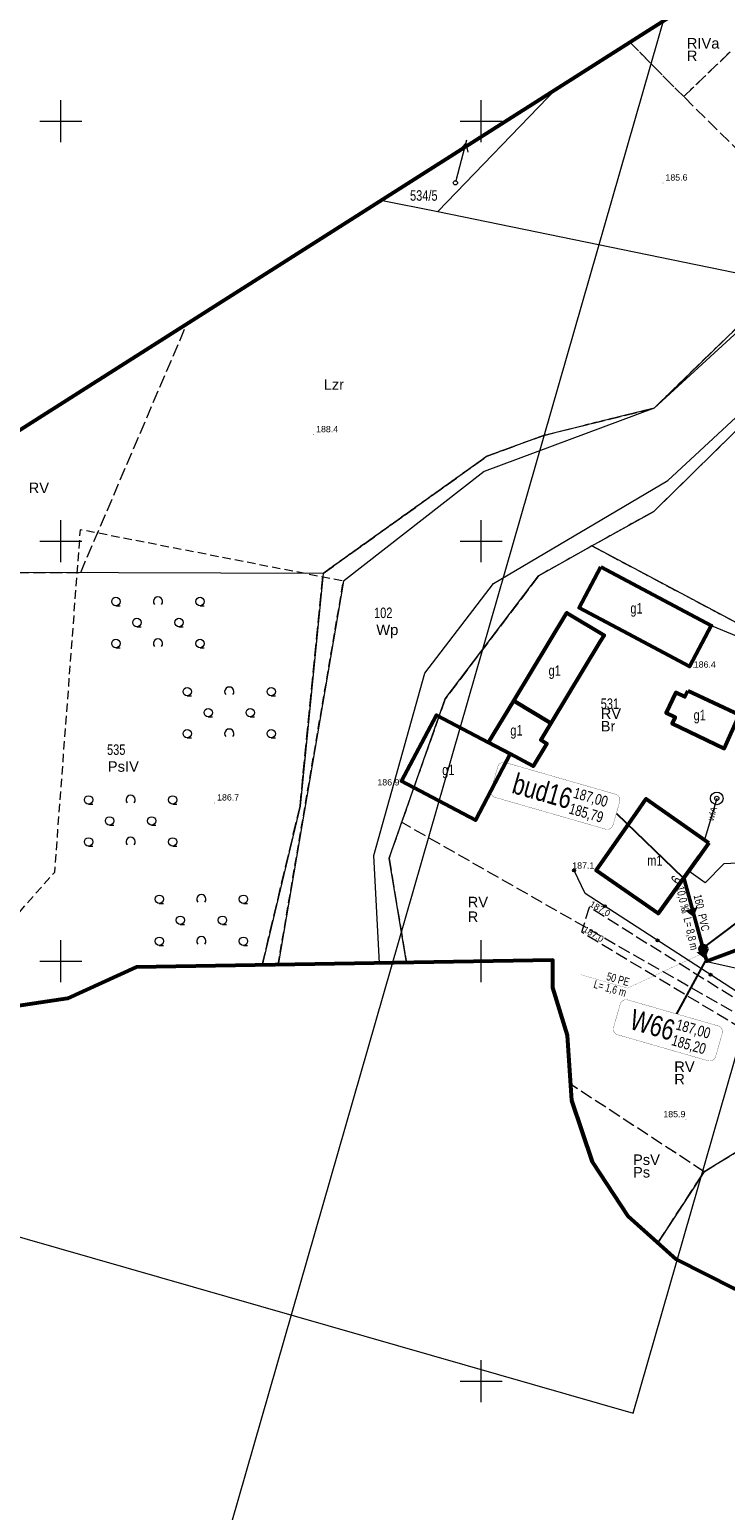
# Model space of a CAD drawing. Header units: metres. Extents: x 7482748 to 7484637, y 5684406 to 5687014.
# Tile 38 of 180: x 7482996 to 7483079, y 5685435 to 5685611. Entities that reach past the tile are written whole.
import ezdxf
from ezdxf.enums import TextEntityAlignment as Align
from ezdxf.lldxf.tags import DXFTag

# ---------------------------------------------------------------- set-up
doc = ezdxf.new("R2010")
doc.units = ezdxf.units.M
doc.header["$MEASUREMENT"] = 0
for name, pattern in [('1', [1.5, 1, -0.5]), ('KTJZ01_500', [2, 1.5, -0.5]), ('l217_500', [2, 1.5, -0.5]), ('l218_500', [1, 0.5, -0.5]), ('PTTL_500', [1.5, 1, -0.5])]:
    doc.linetypes.add(name, pattern=pattern)
for name, color, linetype, lineweight in [('.domiar', 250, 'Continuous', 9), ('.ks tłoczny', 104, 'Continuous', 50), ('_Dzialki', 7, 'Continuous', 0), ('_Dzialki_opis', 7, 'Continuous', 0), ('_Kontury', 7, 'Continuous', 0), ('_Kontury_opis', 7, 'Continuous', 0), ('_Podzial_sekcyjny_krzyze', 7, '1', 13), ('_Uzytki', 7, 'Continuous', 0), ('_Uzytki_opis', 7, 'Continuous', 0), ('_Zakres2', 7, 'Continuous', 0), ('EGB_Adres', 7, 'Continuous', 0), ('EGB_Budynek', 7, 'Continuous', 0), ('EGB_Budynek_opis', 7, 'Continuous', 0), ('GES__SUSM04_01P', 7, 'Continuous', 13), ('GES__SUUS13_P', 7, 'Continuous', 13), ('KTOK05_01', 7, 'Continuous', 13), ('PTTL04_P', 7, 'Continuous', 13), ('RTPW01_P', 7, 'Continuous', 0), ('SUPE_L_3', 1, 'Continuous', 13)]:
    doc.layers.add(name, color=color, linetype=linetype, lineweight=lineweight)
doc.layers.add('.przyłącza', color=32, linetype='Continuous', lineweight=50, true_color=0xbd5e00)
doc.layers.add('GES__SUPW_01_pL', color=5, linetype='Continuous', lineweight=13, true_color=0x0000ff)
doc.layers.add('_ramki_nieplotowane', color=7, linetype='Continuous', lineweight=0, plot=False)
doc.layers.add('GES__SUPW_01_pT', color=5, linetype='Continuous', lineweight=13, true_color=0x0000ff, transparency=0.25)
doc.layers.add('PTWP02_O', color=7, linetype='Continuous', lineweight=13, true_color=0x59d9ff, transparency=0.5)
doc.layers.add('IS_kanalizacja_sanitarna', color=7, linetype='SOLID', true_color=0x000000)
doc.layers.add('IS_Opisy_działek_Net', color=7, linetype='SOLID', true_color=0x000000)
doc.layers.add('IS_Węzeł_sieci_kanalizacyjnej_-_opisy', color=7, linetype='Continuous')
for name, color, linetype, lineweight, transparency in [('KTJZ01_O', 7, 'KTJZ01_500', 13, 0.5), ('PTTL04_O', 7, 'PTTL_500', 13, 0.5), ('RTPW01_G', 7, 'Continuous', 13, 0.25)]:
    doc.layers.add(name, color=color, linetype=linetype, lineweight=lineweight, transparency=transparency)
doc.styles.get("Standard").update_dxf_attribs({"font": 'simplex.shx', "width": 0.75})
doc.styles.add('STYL_ARIAL', font='simplex.shx', dxfattribs={"width": 0.75, "oblique": 0.1})
doc.styles.add('Style-Arial', font='arial.ttf')
tags = doc.linetypes.add('SOLID', pattern=[10, 10, 0]).pattern_tags.tags
tags[6:7] = [DXFTag(74, 4), DXFTag(75, 0), DXFTag(340, '0'), DXFTag(46, 0.0), DXFTag(50, 0.0), DXFTag(44, 0.0), DXFTag(45, 0.0)]
tags[4:5] = [DXFTag(74, 4), DXFTag(75, 0), DXFTag(340, '0'), DXFTag(46, 0.0), DXFTag(50, 0.0), DXFTag(44, 0.0), DXFTag(45, 0.0)]

# ---------------------------------------------------------------- blocks, each defined once
blk = doc.blocks.new('SUSM04_01')
at = {"layer": 'GES__SUSM04_01P', "linetype": 'Continuous', "lineweight": 13}
blk.add_circle((0, 0), 0.25, dxfattribs=at)
blk = doc.blocks.new('SUUS13')
at = {"layer": 'GES__SUUS13_P', "linetype": 'Continuous', "lineweight": 13}
for radius in [0.75, 0.25]:
    blk.add_circle((0, 0), radius, dxfattribs=at)
blk = doc.blocks.new('RTPW01')
at = {"layer": 'RTPW01_P', "linetype": 'Continuous', "lineweight": 0}
h = blk.add_hatch(color=256, dxfattribs=at)
edge = h.paths.add_edge_path()
edge.add_arc((0, 0), 0.045, 0, 360)
blk = doc.blocks.new('RTPW01_2')
at = {"layer": 'RTPW01_P', "linetype": 'Continuous', "lineweight": 0}
h = blk.add_hatch(color=256, dxfattribs=at)
edge = h.paths.add_edge_path()
edge.add_arc((0, 0), 0.045, 0, 360)
blk = doc.blocks.new('PTTL04_1')
at = {"layer": 'PTTL04_P', "linetype": 'Continuous', "lineweight": 13}
for p, q in [((-5, 2), (-4.5, 2)), ((5, 2), (5.5, 2)), ((-2.5, -0.5), (-2, -0.5)), ((2.5, -0.5), (3, -0.5)), ((-5, -3), (-4.5, -3)), ((5, -3), (5.5, -3))]:
    blk.add_line(p, q, dxfattribs=at)
for centre in [(-5, 2.5), (5, 2.5), (-2.5, 0), (2.5, 0), (-5, -2.5), (5, -2.5)]:
    blk.add_circle(centre, 0.5, dxfattribs=at)
for centre in [(0, 2.5), (0, -2.5)]:
    blk.add_arc(centre, 0.55, 320.48, 219.52, dxfattribs=at)

msp = doc.modelspace()

# ---------------------------------------------------------------- hatches: boundary and pattern name
at = {"layer": 'IS_kanalizacja_sanitarna', "linetype": 'Continuous', "ltscale": 0.01}
for points in [[(7483075.26334, 5685505.27554), (7483075.72238, 5685506.4382), (7483074.27572, 5685506.04177)], [(7483076.62713, 5685500.29878), (7483077.08617, 5685501.46144), (7483075.63951, 5685501.06501)]]:
    msp.add_hatch(color=256, dxfattribs=at).paths.add_polyline_path(points)
at = {"layer": 'KTOK05_01', "linetype": 'Continuous', "lineweight": 13}
h = msp.add_hatch(color=256, dxfattribs=at)
edge = h.paths.add_edge_path()
edge.add_arc((7483077.36, 5685539.96), 0.175, 0, 360)
h = msp.add_hatch(color=256, dxfattribs=at)
edge = h.paths.add_edge_path()
edge.add_arc((7483061.06, 5685510.81), 0.175, 0, 360)
h = msp.add_hatch(color=256, dxfattribs=at)
edge = h.paths.add_edge_path()
edge.add_arc((7483064.70157, 5685506.56088), 0.175, 0, 360)
h = msp.add_hatch(color=256, dxfattribs=at)
edge = h.paths.add_edge_path()
edge.add_arc((7483070.99346, 5685502.47896), 0.175, 0, 360)
h = msp.add_hatch(color=256, dxfattribs=at)
edge = h.paths.add_edge_path()
edge.add_arc((7483077.28535, 5685498.39703), 0.175, 0, 360)

# ---------------------------------------------------------------- linework, layer by layer
at = {"layer": '.domiar', "linetype": 'Continuous'}
msp.add_lwpolyline([(7483076.84039, 5685499.96672), (7483081.26919, 5685498.97828), (7483081.26919, 5685498.97828)], dxfattribs=at)
at = {"layer": '.ks tłoczny', "linetype": 'Continuous'}
for points in [[(7483141.08035, 5685533.93474), (7483141.08035, 5685533.93474), (7483124.51511, 5685517.8479), (7483124.51511, 5685517.8479), (7483076.83124, 5685500.00001), (7483076.83124, 5685500.00001), (7483076.83124, 5685500.00001)], [(7483076.42641, 5685501.47363), (7483076.84039, 5685499.96672)]]:
    msp.add_lwpolyline(points, dxfattribs=at)
msp.add_circle((7483076.42641, 5685501.47363), 0.4, dxfattribs=at)
at = {"layer": '.przyłącza', "linetype": 'Continuous'}
msp.add_lwpolyline([(7483074.10642, 5685509.91849), (7483076.42641, 5685501.47363)], dxfattribs=at)
at = {"layer": '_Dzialki', "color": 96, "linetype": 'Continuous', "true_color": 0x008000, "flags": 128}
for points in [[(7483058.99, 5685603.94), (7483044.86, 5685589.24)], [(7483038.07, 5685590.62), (7483044.86, 5685589.24)], [(7483070.55, 5685553.56), (7483108.37, 5685590.75)], [(7483044.86, 5685589.24), (7483085.95, 5685580.82)], [(7483085.95, 5685580.82), (7483070.57, 5685565.85)], [(7483070.57, 5685565.85), (7483057.35, 5685562.57)], [(7483057.35, 5685562.57), (7483050.7, 5685560.13)], [(7483050.7, 5685560.13), (7483031.2, 5685546.18)], [(7483063.18, 5685549.44), (7483070.55, 5685553.56)], [(7483056.82, 5685545.87), (7483063.18, 5685549.44)], [(7483120.9, 5685518.75), (7483063.18, 5685549.44)], [(7483031.2, 5685546.18), (7482994.7, 5685546.3)], [(7483031.2, 5685546.18), (7483028.46, 5685518.46)], [(7483045.73, 5685531.25), (7483056.82, 5685545.87)], [(7483039.04, 5685512.29), (7483045.73, 5685531.25)], [(7483028.46, 5685518.46), (7483023.95, 5685499.54)], [(7483041.12, 5685499.84), (7483039.04, 5685512.29)], [(7483085.39, 5685480.37), (7483076.53, 5685474.95)], [(7483076.53, 5685474.95), (7483071.03, 5685466.49)]]:
    msp.add_lwpolyline(points, dxfattribs=at)
at = {"layer": '_Kontury', "color": 96, "linetype": 'l217_500', "true_color": 0x008000, "flags": 128}
for points in [[(7483067.65, 5685609.45), (7483074.09, 5685602.93)], [(7483074.09, 5685602.93), (7483079.6, 5685608.24)], [(7483080.92, 5685596.17), (7483074.09, 5685602.93)], [(7483108.37, 5685590.75), (7483070.55, 5685553.56)], [(7483070.57, 5685565.85), (7483085.95, 5685580.82)], [(7483002.37, 5685546.28), (7483015.04, 5685575.97)], [(7483057.35, 5685562.57), (7483070.57, 5685565.85)], [(7483050.7, 5685560.13), (7483057.35, 5685562.57)], [(7483031.2, 5685546.18), (7483050.7, 5685560.13)], [(7483070.55, 5685553.56), (7483063.18, 5685549.44)], [(7483063.18, 5685549.44), (7483056.82, 5685545.87)], [(7483063.18, 5685549.44), (7483104.94, 5685527.24)], [(7482994.7, 5685546.3), (7483002.37, 5685546.28)], [(7483028.85, 5685522.42), (7483031.2, 5685546.18)], [(7483056.82, 5685545.87), (7483045.73, 5685531.25)], [(7483045.73, 5685531.25), (7483040.54, 5685516.55)], [(7483028.46, 5685518.46), (7483028.85, 5685522.42)], [(7483023.95, 5685499.54), (7483028.46, 5685518.46)], [(7483040.54, 5685516.55), (7483039.04, 5685512.29)], [(7483083.32, 5685492.09), (7483040.54, 5685516.55)], [(7483039.04, 5685512.29), (7483040.96, 5685500.74)], [(7483040.96, 5685500.74), (7483041.11, 5685499.84)], [(7483076.53, 5685474.95), (7483060.65, 5685485.35)], [(7483076.53, 5685474.95), (7483085.39, 5685480.37)], [(7483071.03, 5685466.49), (7483076.53, 5685474.95)]]:
    msp.add_lwpolyline(points, dxfattribs=at)
at = {"layer": '_Podzial_sekcyjny_krzyze', "linetype": 'Continuous'}
for p, q in [((7483000, 5685597.5), (7483000, 5685602.5)), ((7483050, 5685597.5), (7483050, 5685602.5)), ((7482997.5, 5685600), (7483002.5, 5685600)), ((7483047.5, 5685600), (7483052.5, 5685600)), ((7483000, 5685547.5), (7483000, 5685552.5)), ((7483050, 5685547.5), (7483050, 5685552.5)), ((7482997.5, 5685550), (7483002.5, 5685550)), ((7483047.5, 5685550), (7483052.5, 5685550)), ((7483000, 5685497.5), (7483000, 5685502.5)), ((7483050, 5685497.5), (7483050, 5685502.5)), ((7482997.5, 5685500), (7483002.5, 5685500)), ((7483047.5, 5685500), (7483052.5, 5685500)), ((7483050, 5685447.5), (7483050, 5685452.5)), ((7483047.5, 5685450), (7483052.5, 5685450))]:
    msp.add_line(p, q, dxfattribs=at)
at = {"layer": '_ramki_nieplotowane', "color": 3, "linetype": 'Continuous', "lineweight": 0, "flags": 128}
for points in [[(7482782.62, 5685528.23), (7483068.08, 5685446.2), (7483184.21, 5685850.35), (7482898.76, 5685932.38), (7482782.62, 5685528.23)], [(7482977.55, 5685284.54), (7483263.01, 5685202.51), (7483379.14, 5685606.66), (7483093.69, 5685688.69), (7482977.55, 5685284.54)]]:
    msp.add_lwpolyline(points, close=True, dxfattribs=at)
at = {"layer": '_Uzytki', "color": 96, "linetype": 'l218_500', "true_color": 0x008000, "flags": 128}
for points in [[(7483074.09, 5685602.93), (7483067.65, 5685609.45)], [(7483079.6, 5685608.24), (7483074.09, 5685602.93)], [(7483108.37, 5685590.75), (7483070.55, 5685553.56)], [(7483085.95, 5685580.82), (7483070.57, 5685565.85)], [(7483070.57, 5685565.85), (7483057.35, 5685562.57)], [(7483057.35, 5685562.57), (7483050.7, 5685560.13)], [(7483050.7, 5685560.13), (7483031.2, 5685546.18)], [(7483070.55, 5685553.56), (7483063.18, 5685549.44)], [(7483063.18, 5685549.44), (7483056.82, 5685545.87)], [(7483063.18, 5685549.44), (7483104.94, 5685527.24)], [(7483031.2, 5685546.18), (7483028.85, 5685522.42)], [(7483056.82, 5685545.87), (7483045.73, 5685531.25)], [(7483045.73, 5685531.25), (7483040.54, 5685516.55)], [(7483028.85, 5685522.42), (7483028.46, 5685518.46)], [(7483028.46, 5685518.46), (7483023.95, 5685499.54)], [(7483040.54, 5685516.55), (7483039.04, 5685512.29)], [(7483039.04, 5685512.29), (7483040.96, 5685500.74)], [(7483040.96, 5685500.74), (7483041.11, 5685499.84)], [(7483076.53, 5685474.95), (7483060.65, 5685485.35)], [(7483076.53, 5685474.95), (7483085.39, 5685480.37)], [(7483071.03, 5685466.49), (7483076.53, 5685474.95)]]:
    msp.add_lwpolyline(points, dxfattribs=at)
at = {"layer": '_Zakres2', "color": 250, "linetype": 'Continuous', "lineweight": 53, "flags": 128}
for points in [[(7482991.37, 5685560.9), (7483083.45, 5685619.51)], [(7483079.94, 5685265.4), (7483148.95, 5685430.02), (7483110, 5685466.7), (7483102.79, 5685462.02), (7483095.42, 5685459.71), (7483087.69, 5685459.36), (7483080.14, 5685460.99), (7483073.25, 5685464.5), (7483067.49, 5685469.66), (7483063.24, 5685476.11), (7483060.78, 5685483.44), (7483060.27, 5685491.15), (7483058.52, 5685496.82), (7483058.52, 5685500.14), (7483008.95, 5685499.28), (7483000.81, 5685495.57), (7482993.16, 5685494.42)]]:
    msp.add_lwpolyline(points, dxfattribs=at)
at = {"layer": 'EGB_Budynek', "color": 7, "linetype": 'Continuous', "lineweight": 53, "flags": 128}
for points in [[(7483064.24, 5685546.94), (7483077.36, 5685539.96), (7483074.77, 5685535.11), (7483066.88, 5685539.3), (7483061.66, 5685542.08), (7483064.24, 5685546.94)], [(7483064.13, 5685538.01), (7483058.28, 5685528.34), (7483053.87, 5685531.01), (7483060.21, 5685541.48), (7483064.62, 5685538.82), (7483064.13, 5685538.01)], [(7483074.57, 5685532.19), (7483080.68, 5685529.32), (7483078.9, 5685525.35), (7483072.72, 5685528.31), (7483073.09, 5685529.08), (7483072, 5685529.59), (7483073.14, 5685531.98), (7483074.22, 5685531.47), (7483074.57, 5685532.19)], [(7483058.28, 5685528.34), (7483057.09, 5685526.37), (7483057.81, 5685525.93), (7483056.18, 5685523.24), (7483053.47, 5685524.68), (7483050.87, 5685526.04), (7483053.87, 5685531.01), (7483058.28, 5685528.34)], [(7483053.47, 5685524.68), (7483049.32, 5685516.8), (7483040.54, 5685521.43), (7483044.69, 5685529.31), (7483050.87, 5685526.04), (7483053.47, 5685524.68)], [(7483077.09, 5685514.1), (7483075.93, 5685512.47), (7483071.07, 5685505.67), (7483063.7, 5685510.81), (7483068.47, 5685517.66), (7483069.63, 5685519.33), (7483077.09, 5685514.1)]]:
    msp.add_lwpolyline(points, dxfattribs=at)
at = {"layer": 'GES__SUPW_01_pL', "linetype": 'Continuous', "lineweight": 13}
msp.add_line((7483078.03, 5685519.39), (7483076.58, 5685514.46), dxfattribs=at)
at = {"layer": 'GES__SUPW_01_pL', "linetype": 'Continuous', "lineweight": 13, "flags": 128}
msp.add_lwpolyline([(7483154.05, 5685546.52), (7483152.9, 5685544.65), (7483137.18, 5685527.17), (7483127.25, 5685518.54), (7483124.98, 5685516.55), (7483119.91, 5685514.02), (7483118.83, 5685513.6), (7483117.36, 5685513.57), (7483115.72, 5685513.67), (7483111.03, 5685514.08), (7483109.91, 5685513.8), (7483109.18, 5685513.17), (7483104.94, 5685508.39), (7483103.57, 5685507.24), (7483102.8, 5685507.24), (7483101.96, 5685507.66), (7483101.26, 5685507.76), (7483100.81, 5685507.93), (7483084.75, 5685511.87), (7483078.88, 5685511.62), (7483076.64, 5685509.34), (7483074.7, 5685510.74)], dxfattribs=at)
at = {"layer": 'IS_kanalizacja_sanitarna', "linetype": 'Continuous', "ltscale": 0.01, "const_width": 0.02}
for points in [[(7483075.26334, 5685505.27554), (7483075.72238, 5685506.4382), (7483074.27572, 5685506.04177), (7483075.26334, 5685505.27554)], [(7483076.62713, 5685500.29878), (7483077.08617, 5685501.46144), (7483075.63951, 5685501.06501), (7483076.62713, 5685500.29878)]]:
    msp.add_lwpolyline(points, dxfattribs=at)
at = {"layer": 'IS_Opisy_działek_Net', "linetype": 'Continuous', "ltscale": 0.01, "const_width": 0.02}
msp.add_lwpolyline([(7483076.43758, 5685500.99046), (7483067.40761, 5685496.80603), (7483061.87244, 5685498.39964)], dxfattribs=at)
at = {"layer": 'IS_Węzeł_sieci_kanalizacyjnej_-_opisy', "color": 18, "linetype": 'SOLID', "ltscale": 0.01, "true_color": 0x000000, "const_width": 0.03}
for points in [[(7483051.67641, 5685519.50734), (7483064.79359, 5685515.73082, 0.414214), (7483065.68468, 5685516.22351), (7483066.48149, 5685518.99109, 0.414214), (7483065.98879, 5685519.88219), (7483052.87161, 5685523.65871, 0.414214), (7483051.98052, 5685523.16601), (7483051.18371, 5685520.39843, 0.414214), (7483051.67641, 5685519.50734)], [(7483066.24231, 5685491.25285), (7483076.99552, 5685488.15693, 0.414214), (7483077.88661, 5685488.64963), (7483078.68342, 5685491.41721, 0.414214), (7483078.19072, 5685492.3083), (7483067.43752, 5685495.40422, 0.414214), (7483066.54642, 5685494.91153), (7483065.74962, 5685492.14394, 0.414214), (7483066.24231, 5685491.25285)]]:
    msp.add_lwpolyline(points, format="xyb", dxfattribs=at)
at = {"layer": 'IS_Węzeł_sieci_kanalizacyjnej_-_opisy', "color": 18, "linetype": 'SOLID', "ltscale": 0.01, "true_color": 0x000000}
for points in [[(7483066.08308, 5685517.6073), (7483073.97391, 5685509.98094)], [(7483089.85166, 5685511.70835), (7483076.28848, 5685501.53459)], [(7483073.26292, 5685493.72705), (7483076.70149, 5685500.02742)]]:
    msp.add_lwpolyline(points, dxfattribs=at)
at = {"layer": 'KTJZ01_O', "linetype": 'KTJZ01_500', "lineweight": 13, "flags": 128}
msp.add_lwpolyline([(7483157.83, 5685554.65), (7483158.22, 5685553.2), (7483159.21, 5685549.81), (7483156.65, 5685543.13), (7483153.68, 5685535.39), (7483147.09, 5685525.65), (7483130.13, 5685513.36), (7483098.7, 5685492.39), (7483093.32, 5685489.66), (7483085.42, 5685489.33), (7483061.97, 5685503.45), (7483062.88, 5685506.46), (7483084.96, 5685492.62), (7483086.56, 5685492.38), (7483093.77, 5685493.16), (7483096.92, 5685494.36), (7483127.92, 5685515.45), (7483145, 5685527.67), (7483151.17, 5685536.94), (7483154.92, 5685546.91), (7483157.83, 5685554.65)], close=True, dxfattribs=at)
at = {"layer": 'KTOK05_01', "linetype": 'Continuous', "lineweight": 13, "flags": 128}
msp.add_lwpolyline([(7483077.36, 5685539.96), (7483090.05, 5685534.73), (7483126.3, 5685515.17), (7483093.77, 5685493.16), (7483086.56, 5685492.38), (7483062.36, 5685508.08), (7483061.06, 5685510.81)], dxfattribs=at)
at = {"layer": 'KTOK05_01', "linetype": 'Continuous', "lineweight": 13}
for centre in [(7483077.36, 5685539.96), (7483061.06, 5685510.81), (7483064.7, 5685506.56), (7483070.99, 5685502.48), (7483077.29, 5685498.4)]:
    msp.add_circle(centre, 0.175, dxfattribs=at)
at = {"layer": 'PTTL04_O', "linetype": 'PTTL_500', "lineweight": 13, "flags": 128}
msp.add_lwpolyline([(7483025.84, 5685499.57), (7483033.62, 5685545.26), (7483002.3, 5685551.38), (7482999.24, 5685510.57), (7482994.41, 5685505.15), (7482993.1, 5685494.41)], dxfattribs=at)
at = {"layer": 'PTWP02_O', "linetype": 'Continuous', "lineweight": 13, "flags": 128}
msp.add_lwpolyline([(7483037.91, 5685499.78), (7483037.25, 5685512.6), (7483043.32, 5685534.3), (7483051.47, 5685544.97), (7483072.22, 5685557.24), (7483108.37, 5685590.75), (7483139.68, 5685618.81), (7483140.49, 5685629.55), (7483102.01, 5685594.71), (7483070.57, 5685565.85), (7483050.34, 5685558.31), (7483033.62, 5685545.26), (7483025.84, 5685499.57)], dxfattribs=at)
at = {"layer": 'SUPE_L_3', "linetype": 'Continuous'}
for p, q in [((7483048.27, 5685597.75), (7483047, 5685592.91)), ((7483048.18, 5685597.41), (7483047.44, 5685596.57)), ((7483048.18, 5685597.41), (7483048.41, 5685596.32))]:
    msp.add_line(p, q, dxfattribs=at)

# ---------------------------------------------------------------- block references
at = {"layer": 'GES__SUSM04_01P', "linetype": 'Continuous', "lineweight": 13}
msp.add_blockref('SUSM04_01', (7483046.94, 5685592.67), dxfattribs=at)
at = {"layer": 'GES__SUUS13_P', "linetype": 'Continuous', "lineweight": 13}
msp.add_blockref('SUUS13', (7483078.03, 5685519.39), dxfattribs=at)
at = {"layer": 'PTTL04_P', "linetype": 'Continuous', "lineweight": 13}
for p in [(7483011.56, 5685540.33), (7483020.04, 5685529.6), (7483008.31, 5685516.71), (7483016.72, 5685504.89)]:
    msp.add_blockref('PTTL04_1', p, dxfattribs=at)
at = {"layer": 'RTPW01_P', "linetype": 'Continuous', "lineweight": 0}
for name, p in [('RTPW01', (7483071.62, 5685592.64)), ('RTPW01', (7483030.07, 5685562.68)), ('RTPW01', (7483075.29, 5685534.96)), ('RTPW01', (7483040.28, 5685521.68)), ('RTPW01', (7483018.29, 5685518.84)), ('RTPW01', (7483063.69, 5685510.8)), ('RTPW01_2', (7483062.88, 5685506.46)), ('RTPW01_2', (7483061.97, 5685503.45)), ('RTPW01', (7483074.35, 5685481.15))]:
    msp.add_blockref(name, p, dxfattribs=at)

# ---------------------------------------------------------------- texts
at = {"layer": '_Dzialki_opis', "color": 96, "true_color": 0x008000, "char_height": 1.25, "attachment_point": 7, "line_spacing_factor": 0.6, "style": 'STYL_ARIAL'}
for s, insert in [('\\fArial|b0|i0|c238238|p39;534/5', (7483041.54, 5685590.52)), ('\\fArial|b0|i0|c238238|p39;102', (7483037.26, 5685540.84)), ('\\fArial|b0|i0|c238238|p39;531', (7483064.22, 5685530.02)), ('\\fArial|b0|i0|c238238|p39;535', (7483005.5, 5685524.55))]:
    msp.add_mtext(s, dxfattribs=dict(at, insert=insert))
at = {"layer": '_Kontury_opis', "color": 96, "linetype": 'Continuous', "lineweight": 13, "true_color": 0x008000, "style": 'Style-Arial'}
for s, p in [('RIVa', (7483074.46, 5685608.66)), ('RV', (7482996.18, 5685555.73)), ('RV', (7483064.22, 5685528.86)), ('PsIV', (7483005.6, 5685522.56)), ('RV', (7483048.4, 5685506.43)), ('RV', (7483072.97, 5685486.83)), ('PsV', (7483068.06, 5685475.75))]:
    msp.add_text(s, height=1.25, dxfattribs=at).set_placement(p)
at = {"layer": '_Uzytki_opis', "color": 96, "linetype": 'Continuous', "lineweight": 13, "true_color": 0x008000, "style": 'Style-Arial'}
for s, p in [('R', (7483074.46, 5685607.17)), ('Lzr', (7483031.27, 5685568.04)), ('Wp', (7483037.53, 5685538.84)), ('Br', (7483064.22, 5685527.36)), ('R', (7483048.4, 5685504.68)), ('R', (7483072.97, 5685485.34)), ('Ps', (7483068.06, 5685474.26))]:
    msp.add_text(s, height=1.25, dxfattribs=at).set_placement(p)
at = {"layer": 'EGB_Adres', "insert": (7483073.71, 5685509.3), "char_height": 1.25, "attachment_point": 8, "rotation": 54.395466, "line_spacing_factor": 0.6, "style": 'STYL_ARIAL'}
msp.add_mtext('\\fArial|b0|i0|c238238|p39;6', dxfattribs=at)
at = {"layer": 'EGB_Budynek_opis', "color": 7, "char_height": 1.25, "attachment_point": 7, "line_spacing_factor": 0.6, "style": 'STYL_ARIAL'}
for s, insert in [('\\fArial|b0|i0|c238238|p39;g1', (7483067.75, 5685541.02)), ('\\fArial|b0|i0|c238238|p39;g1', (7483058.02, 5685533.61)), ('\\fArial|b0|i0|c238238|p39;g1', (7483075.27, 5685528.31)), ('\\fArial|b0|i0|c238238|p39;g1', (7483053.47, 5685526.49)), ('\\fArial|b0|i0|c238238|p39;g1', (7483045.37, 5685521.79)), ('\\fArial|b0|i0|c238238|p39;m1', (7483069.75, 5685511.37))]:
    msp.add_mtext(s, dxfattribs=dict(at, insert=insert))
at = {"layer": 'GES__SUPW_01_pT', "linetype": 'Continuous', "lineweight": 13, "style": 'Style-Arial'}
msp.add_text('wlA', height=0.75, rotation=73.64, dxfattribs=at).set_placement((7483077.49, 5685517.56), align=Align.MIDDLE_CENTER)
at = {"layer": 'IS_Opisy_działek_Net', "linetype": 'Continuous', "ltscale": 0.01, "char_height": 0.9648}
for s, insert, attachment_point, rotation in [('\\fArial|b0|i0;10,0 ‰', (7483074.82476, 5685505.85022), 3, 282.4908693), ('\\fArial|b0|i0;160', (7483075.6164, 5685506.19088), 9, 282.4908693), ('{\\fArial|b0|i0|c238|p34;PVC}', (7483076.22397, 5685503.50261), 9, 282.4908693), ('\\fArial|b0|i0;L= 8,8 m', (7483075.86147, 5685501.46433), 3, 282.4908693), ('{\\fArial|b0|i0|c238|p34;50 PE}', (7483067.46737, 5685497.0136), 9, 343.9385491), ('\\fArial|b0|i0;L= 1,6 m', (7483067.37573, 5685496.69533), 3, 343.9385491)]:
    msp.add_mtext(s, dxfattribs=dict(at, insert=insert, attachment_point=attachment_point, rotation=rotation))
at = {"layer": 'IS_Węzeł_sieci_kanalizacyjnej_-_opisy', "color": 18, "linetype": 'SOLID', "ltscale": 0.01, "true_color": 0x000000, "rotation": 343.9385491}
for s, insert, char_height, attachment_point in [('\\fArial|b0|i0;bud16', (7483060.36938, 5685518.07475), 2.448, 9), ('\\fArial|b0|i0;187,00', (7483060.81275, 5685519.25329), 1.2888, 7), ('\\fArial|b0|i0;185,79', (7483060.69921, 5685518.85891), 1.2888, 1), ('\\fArial|b0|i0;W66', (7483072.57131, 5685490.50086), 2.448, 9), ('\\fArial|b0|i0;187,00', (7483073.01468, 5685491.6794), 1.2888, 7), ('\\fArial|b0|i0;185,20', (7483072.90114, 5685491.28502), 1.2888, 1)]:
    msp.add_mtext(s, dxfattribs=dict(at, insert=insert, char_height=char_height, attachment_point=attachment_point))
at = {"layer": 'RTPW01_G', "linetype": 'Continuous', "lineweight": 13, "style": 'Style-Arial'}
for s, p in [('185.6', (7483071.92, 5685592.94)), ('188.4', (7483030.37, 5685562.98)), ('186.4', (7483075.29, 5685534.96)), ('186.7', (7483018.59, 5685519.14)), ('185.9', (7483071.67, 5685481.43))]:
    msp.add_text(s, height=0.75, dxfattribs=at).set_placement(p)
msp.add_text('186.9', height=0.75, dxfattribs=at).set_placement((7483040.28, 5685521.68), align=Align.TOP_RIGHT)
msp.add_text('187.1', height=0.75, dxfattribs=at).set_placement((7483063.46, 5685511.02), align=Align.RIGHT)
for rotation, p in [(329.61, (7483062.82, 5685506.6)), (328.84, (7483062.05, 5685503.59))]:
    msp.add_text('187.0', height=0.75, rotation=rotation, dxfattribs=at).set_placement(p)

doc.saveas('drawing.dxf')
